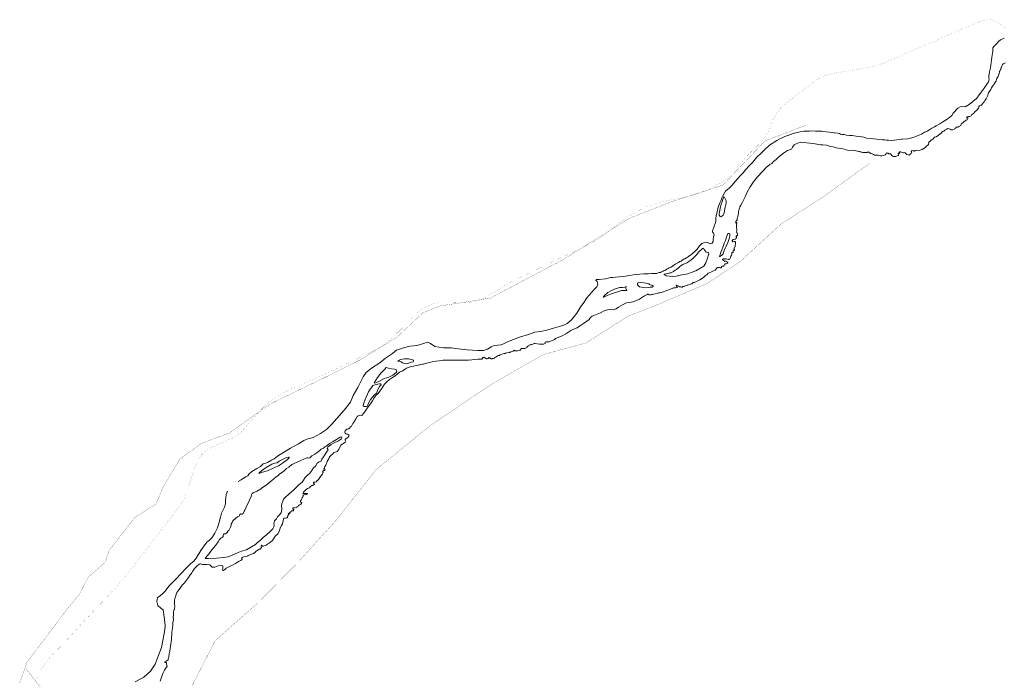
# Model space of a CAD drawing. Header units: metres. Extents: x 347609 to 404409, y 8547781 to 8605413.
# Tile 14 of 40: x 367693 to 370412, y 8557588 to 8559410. Entities that reach past the tile are written whole.
import ezdxf

# ---------------------------------------------------------------- set-up
doc = ezdxf.new("R2010")
doc.units = ezdxf.units.M
doc.layers.add('01. RIO', color=7, linetype='Continuous', lineweight=5, true_color=0x2776bb)
doc.layers.add('PREDIOS INSCRITOS EN LA BASE GRAFICA REGISTRAL (HUAURA) NOMBRE', color=7, linetype='Continuous', true_color=0xfffff0)
doc.layers.add('Red vial nacional', color=242, linetype='Continuous', lineweight=40)

# ---------------------------------------------------------------- blocks, each defined once
blk = doc.blocks.new('REIORORI')
at = {"layer": '01. RIO', "color": 152, "lineweight": 15, "true_color": 0x2776bb, "flags": 128}
for points in [[(368296.4, 8558134), (368304.7, 8558138.4), (368316.6, 8558147.4), (368322.5, 8558150.1), (368325.9, 8558154.7), (368334, 8558162), (368347.6, 8558170.5), (368358.3, 8558175.9), (368365.2, 8558183), (368372.7, 8558184.7), (368377.4, 8558186.9), (368388.3, 8558193.4), (368395.4, 8558196.9), (368405.2, 8558204.2), (368424.2, 8558216.1), (368440.8, 8558225.9), (368450.6, 8558232.3), (368463, 8558238.4), (368477.6, 8558247.1), (368488.6, 8558251.8), (368503.5, 8558256.2), (368523.5, 8558266.4), (368540.5, 8558277.6), (368554.5, 8558292.3), (368569.1, 8558308.2), (368588.9, 8558331.1), (368606.9, 8558353.1), (368614, 8558371.6), (368626.9, 8558394.2), (368633.3, 8558407.2), (368641.1, 8558423), (368649.9, 8558435), (368664.3, 8558446.9), (368687.4, 8558462.3), (368703.3, 8558475.1), (368722.6, 8558488.2), (368733.8, 8558497), (368753.1, 8558503.6), (368769.9, 8558508.5), (368790.6, 8558509.9), (368808.4, 8558515.8), (368819.7, 8558519.5), (368827.8, 8558515.3), (368839.8, 8558507.5), (368863, 8558503.6), (368884.3, 8558503.1), (368903.6, 8558500.9), (368928.5, 8558498), (368957.9, 8558495.8), (368973.8, 8558495.8), (368984.8, 8558499.5), (368994.8, 8558506.1), (369003.4, 8558510.2), (369013.7, 8558511.2), (369022.7, 8558511.9), (369028.8, 8558514.6), (369039.9, 8558520.2), (369057, 8558526.6), (369073.6, 8558533), (369097.9, 8558540), (369115.7, 8558546.6), (369131.2, 8558548.6), (369148.8, 8558552.5), (369167.6, 8558557.7), (369186.9, 8558563.5), (369197.2, 8558566.7), (369205.3, 8558570.9), (369216.8, 8558581.2), (369231.7, 8558599.7), (369242.7, 8558617.9), (369252, 8558629.8), (369258.6, 8558641.1), (369266.5, 8558650.1), (369279.4, 8558664.6), (369286.8, 8558672.2), (369289.5, 8558679.8), (369287.5, 8558687.1), (369284.3, 8558690.8), (369284.8, 8558692.5), (369293.4, 8558692.7), (369311.2, 8558693.7), (369325.4, 8558697.4), (369330.9, 8558697.8), (369338, 8558698.5), (369348.6, 8558700.1), (369365.9, 8558701.9), (369377.4, 8558703.5), (369387.5, 8558705), (369395.6, 8558705.7), (369405.9, 8558706.7), (369416.5, 8558707.9), (369429.8, 8558707.7), (369437.6, 8558708.5), (369442.2, 8558709.2), (369452.4, 8558709.2), (369456.3, 8558710.5), (369459.4, 8558711.4), (369463.1, 8558711.9), (369465.6, 8558713.4), (369467.4, 8558714.2), (369469.8, 8558715.1), (369473.2, 8558716.9), (369476.8, 8558718.4), (369480.5, 8558720.7), (369484, 8558723), (369487.1, 8558724.2), (369491.9, 8558726), (369495.6, 8558729.3), (369499.2, 8558731.6), (369505.4, 8558735.3), (369509.1, 8558737.6), (369512.4, 8558739.3), (369516.5, 8558741.7), (369519.4, 8558742.9), (369522.9, 8558745.6), (369527.4, 8558748.1), (369530.3, 8558749.5), (369534.7, 8558751.9), (369539.7, 8558755.6), (369546.3, 8558760.5), (369549.1, 8558762.3), (369551.8, 8558764.7), (369557.1, 8558770), (369562.7, 8558775.2), (369566.4, 8558779.9), (369570.2, 8558785.2), (369574.8, 8558790), (369577.3, 8558791.6), (369582.1, 8558793.9), (369590.3, 8558795.3), (369594.4, 8558793.7), (369599.7, 8558791.2), (369605.2, 8558793), (369608.2, 8558797.4), (369608.1, 8558802.9), (369609.3, 8558810.4), (369610.7, 8558815.1), (369609.2, 8558821.3), (369606.3, 8558823.5), (369605.9, 8558826.5), (369609, 8558834.1), (369615.6, 8558852.4), (369615.6, 8558859.6), (369616.9, 8558868.7), (369619.2, 8558879.1), (369622.1, 8558892.3), (369626.6, 8558904.5), (369630.1, 8558911.4), (369631.4, 8558915.2), (369632, 8558918.1), (369634.8, 8558923.5), (369638.8, 8558930.1), (369641.9, 8558936.3), (369647.9, 8558940.7), (369652, 8558944.8), (369660.5, 8558953.3), (369669, 8558962.9), (369675.8, 8558970.6), (369683.5, 8558979.8), (369690.7, 8558987.3), (369697.7, 8558995.6), (369707.7, 8559006.5), (369717.3, 8559016.7), (369728.5, 8559030), (369731.5, 8559033.3), (369738, 8559038.8), (369746, 8559046.8), (369753.7, 8559054.2), (369759.2, 8559059.1), (369764, 8559063.2), (369770.9, 8559068), (369776.9, 8559071.9), (369784.3, 8559076.4), (369790.4, 8559079.9), (369798.4, 8559083.8), (369806.6, 8559087.8), (369816.9, 8559091.5), (369828.8, 8559095.5), (369836.7, 8559097.5), (369848.2, 8559100), (369858.6, 8559101.8), (369867.3, 8559102.4), (369874.2, 8559102.4), (369881.3, 8559102.7), (369890.6, 8559101.9), (369896.1, 8559102.2), (369903.8, 8559101.9), (369908.7, 8559101.8), (369913.4, 8559101.1), (369920.6, 8559100), (369929.9, 8559099.1), (369935.3, 8559098), (369942.1, 8559097.2), (369944.7, 8559097.7), (369952.3, 8559096.7), (369957.2, 8559095.8), (369960.3, 8559093.9), (369963.8, 8559093.3), (369967.1, 8559093), (369971.3, 8559092.5), (369975.8, 8559091.5), (369984.5, 8559090.1), (369992.2, 8559090), (370003.2, 8559088.2), (370013.6, 8559087.1), (370024.3, 8559085.1), (370032.1, 8559083), (370041.8, 8559082.1), (370050.8, 8559081.2), (370060.4, 8559080.4), (370068.7, 8559079.3), (370076.1, 8559078.3), (370082.6, 8559078), (370086.2, 8559077.7), (370092.6, 8559077.1), (370100, 8559076.3), (370109.5, 8559077.4), (370115.8, 8559078), (370122.2, 8559079.3), (370128.8, 8559080.2), (370131.5, 8559080.2), (370145.2, 8559081), (370153.7, 8559082.6), (370160.3, 8559084.9), (370165.5, 8559086.2), (370174.5, 8559089.8), (370183.2, 8559093.9), (370192, 8559098.9), (370199.1, 8559102.4), (370206.5, 8559106.8), (370212.2, 8559110.1), (370219.1, 8559114.2), (370224.1, 8559117), (370234.4, 8559122.8), (370242.6, 8559128.1), (370251.4, 8559133.6), (370255.3, 8559136.4), (370260.8, 8559140.2), (370267, 8559145.2), (370271.5, 8559151.9), (370284, 8559165.6), (370290, 8559169.7), (370299, 8559170.3), (370304, 8559168.9), (370315.5, 8559175.8), (370325.4, 8559184.5), (370335.2, 8559192.7), (370340.7, 8559200.1), (370348.1, 8559210), (370357.1, 8559220.7), (370364.5, 8559231.6), (370368.9, 8559238.5), (370370.8, 8559245.6), (370369.5, 8559248.9), (370369.2, 8559254), (370371.9, 8559265.6), (370374, 8559277), (370375, 8559284.9), (370377.1, 8559299), (370379.1, 8559312.4), (370380.7, 8559322.9), (370380.5, 8559328.5), (370381, 8559332.8), (370384.6, 8559337), (370392.7, 8559344.9), (370396.2, 8559350), (370401.5, 8559354.1), (370411.6, 8559359.1)], [(368080.5, 8557582.6), (368084.1, 8557593.4), (368088.1, 8557603.7), (368092.3, 8557613.3), (368095.4, 8557617.3), (368098.6, 8557620.9), (368100.1, 8557623.9), (368099.2, 8557626.7), (368098.5, 8557629.5), (368098.5, 8557631.3), (368098.4, 8557633.8), (368097.5, 8557633.9), (368096.3, 8557634.6), (368094.4, 8557634.6), (368093.8, 8557635.2), (368094, 8557636.3), (368095.4, 8557636.7), (368097.1, 8557638), (368099.9, 8557639.8), (368101.7, 8557640.2), (368102.5, 8557641.5), (368102.7, 8557643.7), (368103.4, 8557646.8), (368104.5, 8557649.2), (368104.7, 8557652.5), (368105.3, 8557655.5), (368105.9, 8557657.4), (368105.8, 8557659.3), (368106.9, 8557660.7), (368107.5, 8557665.8), (368108.6, 8557672.6), (368109.7, 8557678.9), (368110.4, 8557686), (368110.9, 8557691.7), (368111.7, 8557697.5), (368112.5, 8557704.3), (368112.6, 8557711), (368113.4, 8557717.7), (368114.2, 8557723.8), (368114.6, 8557729.1), (368115.5, 8557738.3), (368116, 8557743.6), (368116.5, 8557748.2), (368117.4, 8557752.7), (368117.3, 8557755.1), (368117, 8557757.9), (368117.1, 8557760.2), (368117.5, 8557763.3), (368117.5, 8557767.2), (368117.9, 8557772.8), (368118.4, 8557778.7), (368119, 8557780.7), (368120.1, 8557781.9), (368120.6, 8557784.9), (368121.7, 8557787.2), (368121.3, 8557791), (368120.5, 8557794.7), (368120.1, 8557798.4), (368120.5, 8557805.8), (368121.7, 8557811), (368123.8, 8557818.4), (368125.2, 8557823.3), (368126.8, 8557827.2), (368129.8, 8557831), (368132.1, 8557834.5), (368135.8, 8557840), (368139.1, 8557844.5), (368142.9, 8557848.7), (368147.7, 8557854), (368153.2, 8557861.2), (368159, 8557869.1), (368164, 8557876.7), (368166.6, 8557879.5), (368167.8, 8557881.6), (368170.5, 8557885.4), (368173, 8557888.9), (368176, 8557894), (368177.8, 8557895.8), (368182.4, 8557899.9), (368188.6, 8557905.4), (368190.4, 8557906.6), (368192.3, 8557906.8), (368198, 8557904.8), (368209.6, 8557905.1), (368218.2, 8557904.2), (368219.8, 8557902.2), (368224.5, 8557897.6), (368231.7, 8557897.9), (368241.3, 8557901.3), (368249.4, 8557902.4), (368253.6, 8557901.6), (368254, 8557896.7), (368253, 8557888.9), (368255.6, 8557888.5), (368260.3, 8557892.2), (368263.2, 8557894.6), (368272.6, 8557899.3), (368282.4, 8557903.9), (368288.5, 8557908.1), (368294.7, 8557911.4), (368298.5, 8557914.1), (368303.4, 8557916.3), (368305.6, 8557917.8), (368307.1, 8557918.8), (368307.7, 8557920.3), (368306.6, 8557921.9), (368306.2, 8557923.1), (368307.3, 8557924.4), (368310.6, 8557925.8), (368316.2, 8557926.9), (368321, 8557928.1), (368323.1, 8557928.5), (368324.1, 8557929.6), (368327, 8557930.6), (368332.6, 8557933.4), (368338.5, 8557935.7), (368342.1, 8557938), (368346.2, 8557941.9), (368348.9, 8557943.8), (368350.8, 8557944.9), (368352.3, 8557946.2), (368354.3, 8557947.3), (368355.4, 8557947.6), (368356.2, 8557947.1), (368356.9, 8557947.1), (368357.7, 8557948), (368359.3, 8557950.9), (368360.4, 8557952.3), (368360, 8557955.3), (368360.5, 8557958.4), (368361.7, 8557958.5), (368362.4, 8557956.5), (368363, 8557955.2), (368364.9, 8557955.6), (368366.3, 8557955.9), (368368, 8557956.9), (368373.3, 8557958.3), (368378, 8557961.7), (368382, 8557964.2), (368390.7, 8557971.1), (368393.9, 8557976.1), (368398.6, 8557982.9), (368405.3, 8557989.9), (368410.4, 8557998.2), (368412.3, 8558006.3), (368415.8, 8558012.6), (368418.4, 8558017.3), (368420.9, 8558026), (368421.1, 8558030.3), (368422.3, 8558032.7), (368427, 8558033.2), (368429.8, 8558033.4), (368431.9, 8558033.4), (368432.9, 8558034.5), (368432.7, 8558036.2), (368432.2, 8558037.9), (368432.2, 8558038.8), (368433.3, 8558039.6), (368435, 8558042.1), (368436, 8558043.1), (368436.3, 8558043.6), (368435.9, 8558044), (368434.7, 8558044.9), (368435, 8558045.7), (368436.4, 8558046.4), (368437.4, 8558045.8), (368438, 8558045.5), (368438.8, 8558046.2), (368439, 8558047.5), (368439.6, 8558048.2), (368439.1, 8558048.8), (368439.4, 8558049.2), (368442, 8558050.6), (368442.8, 8558051.2), (368442.8, 8558051.8), (368443.7, 8558053), (368446.4, 8558053.1), (368447.8, 8558053.1), (368448.4, 8558052.9), (368448.6, 8558054.2), (368449.3, 8558056.1), (368450.1, 8558057.4), (368451, 8558058.4), (368450.2, 8558058.4), (368447.7, 8558058.1), (368447.1, 8558058.7), (368446.8, 8558061.1), (368447.5, 8558061.7), (368457.3, 8558062.7), (368457.9, 8558064.3), (368461.1, 8558064.5), (368462.8, 8558067.5), (368465.8, 8558069.4), (368469.2, 8558071.5), (368471.3, 8558073.5), (368471.9, 8558075.5), (368470.9, 8558075.9), (368469.3, 8558076.3), (368468.8, 8558078.7), (368468.7, 8558080.7), (368469.9, 8558082.8), (368471.6, 8558086.1), (368473.1, 8558090), (368475.1, 8558092.3), (368475.4, 8558093.9), (368475.3, 8558095.3), (368475.2, 8558096.9), (368476.6, 8558097.6), (368478.5, 8558097.7), (368482.9, 8558097.9), (368484.4, 8558098.5), (368486.7, 8558098.8), (368486.9, 8558099.9), (368487.8, 8558100.6), (368487.7, 8558100.9), (368485.6, 8558100.9), (368481.8, 8558101), (368477.6, 8558100.9), (368475.8, 8558100.9), (368475.2, 8558101.5), (368476.8, 8558104.7), (368481.2, 8558109.8), (368484.6, 8558112.9), (368487.8, 8558114.8), (368493.1, 8558116.9), (368495.1, 8558119.1), (368496.6, 8558121.2), (368499.4, 8558122.8), (368502, 8558123.6), (368503.4, 8558124.1), (368504.7, 8558125), (368506, 8558125.7), (368506.6, 8558125.9), (368506.8, 8558127.8), (368505.6, 8558128.3), (368504.2, 8558128.6), (368503.9, 8558129.5), (368504.1, 8558130.1), (368504.7, 8558130.3), (368504.9, 8558131.1), (368504.9, 8558131.8), (368505.8, 8558132.1), (368508.1, 8558132.1), (368508.7, 8558132.4), (368509.2, 8558132.8), (368511.4, 8558133.1), (368512.4, 8558133.1), (368512.7, 8558133.3), (368512.6, 8558133.8), (368512.6, 8558134.7), (368513.7, 8558136.1), (368514.5, 8558136.2), (368515.1, 8558136.4), (368515.1, 8558137), (368515.9, 8558137.5), (368516.2, 8558138.3), (368516.8, 8558138.7), (368517.3, 8558139.5), (368517.8, 8558140.1), (368518.6, 8558140.4), (368519.1, 8558141.4), (368520.1, 8558142.7), (368520.4, 8558143.7), (368521.3, 8558144.3), (368521.6, 8558145.1), (368522.3, 8558145.5), (368522.3, 8558145.8), (368523, 8558146.9), (368524.4, 8558148.7), (368525.3, 8558150.4), (368526, 8558151.6), (368527, 8558152.5), (368528.4, 8558153.6), (368528.7, 8558154.6), (368529.5, 8558155.6), (368529.6, 8558156.9), (368530.2, 8558157.8), (368530.8, 8558158.4), (368530.8, 8558159.1), (368530.8, 8558159.9), (368529.4, 8558160), (368529.6, 8558161.1), (368529.9, 8558162.8), (368530.4, 8558163.4), (368531.5, 8558163.5), (368532.2, 8558163.8), (368533, 8558164.2), (368534.8, 8558164.2), (368535.7, 8558164.6), (368536.2, 8558166.6), (368535.9, 8558168.1), (368534.2, 8558168.4), (368532.9, 8558168.5), (368533.1, 8558169.7), (368534.2, 8558171.5), (368535.1, 8558173.9), (368535.9, 8558174.9), (368536.9, 8558177), (368538, 8558179.7), (368539, 8558182.2), (368539.9, 8558184.3), (368541.4, 8558187.4), (368542.3, 8558189.2), (368542.8, 8558190), (368543.3, 8558192.2), (368544.8, 8558194.1), (368546.2, 8558197), (368547.4, 8558199), (368548, 8558200.9), (368549.8, 8558203.1), (368551.4, 8558205.1), (368553.5, 8558207.4), (368557, 8558209.7), (368558.8, 8558211.6), (368559.7, 8558213.1), (368560.5, 8558214.5), (368564.3, 8558215.6), (368567.7, 8558216.5), (368569.3, 8558217.5), (368572.4, 8558220.8), (368574.2, 8558223.5), (368575.4, 8558225.7), (368578.7, 8558231.7), (368580, 8558234.2), (368583.9, 8558237.1), (368586.8, 8558239.5), (368591.4, 8558243.2), (368592.9, 8558246.7), (368591.9, 8558248.8), (368592, 8558250), (368594, 8558252.3), (368595.8, 8558253.9), (368598.4, 8558255.3), (368599.9, 8558256.4), (368601.2, 8558258.3), (368601.8, 8558259.9), (368601.9, 8558262.2), (368601.5, 8558263.8), (368599.5, 8558264.8), (368597.8, 8558264.8), (368596, 8558264.9), (368593.3, 8558266), (368591.5, 8558268.1), (368590.5, 8558269.2), (368590.8, 8558271.4), (368592.2, 8558273.9), (368593.6, 8558276.5), (368596.2, 8558278.6), (368598.2, 8558279.2), (368600.2, 8558279.3), (368600.9, 8558279.3), (368601.9, 8558279.7), (368603.3, 8558281.8), (368606.6, 8558285.1), (368609.2, 8558286.9), (368610.5, 8558289.4), (368612.1, 8558292.3), (368612.7, 8558294.6), (368616.1, 8558298.2), (368618.2, 8558301.8), (368619.8, 8558304.3), (368622.4, 8558308.3), (368624.8, 8558313.4), (368627.2, 8558316.1), (368632, 8558317.4), (368637.8, 8558316.5), (368642.7, 8558321.9), (368653, 8558337.5), (368663.1, 8558351.7), (368666.8, 8558357.2), (368671.5, 8558365.6), (368677.2, 8558372.9), (368683.1, 8558377.6), (368687.3, 8558384), (368692, 8558390.6), (368696, 8558395.9), (368700.3, 8558403.4), (368706.2, 8558409), (368714.6, 8558416.1), (368725, 8558423.3), (368730.2, 8558426.6), (368734.5, 8558430), (368741.7, 8558436), (368745.8, 8558438), (368748.8, 8558438.8), (368751.8, 8558441.3), (368756, 8558443.7), (368761.2, 8558447.3), (368768.2, 8558450), (368775.5, 8558452.1), (368789.2, 8558455.1), (368798.1, 8558456.6), (368800.2, 8558457.6), (368804.7, 8558458.8), (368807.8, 8558458.6), (368810.6, 8558459.5), (368820.9, 8558461.9), (368831.7, 8558464.4), (368842.2, 8558466.4), (368851.2, 8558467.6), (368862.1, 8558469), (368876.4, 8558469.4), (368893.9, 8558469.6), (368912.7, 8558469.1), (368925.2, 8558469.3), (368932.7, 8558469.4), (368941.5, 8558470.8), (368948.1, 8558471.6), (368958.4, 8558472.1), (368964.5, 8558471.9), (368967.1, 8558472.2), (368969.1, 8558472.5), (368970.6, 8558473.2), (368972.2, 8558474), (368970.9, 8558474.7), (368971.4, 8558476), (368972.3, 8558476.9), (368973.7, 8558476.6), (368974.5, 8558477.6), (368977.7, 8558475.7), (368980.4, 8558474.2), (368981.8, 8558473.3), (368982.4, 8558473.4), (368983, 8558473.7), (368984.3, 8558473.5), (368985.5, 8558473.6), (368986.4, 8558474.3), (368987.3, 8558475), (368987.6, 8558475.7), (368988.3, 8558476.4), (368989.7, 8558476.2), (368990.1, 8558475.9), (368990.5, 8558476.3), (368991.5, 8558476.1), (368993.4, 8558474.1), (368994.5, 8558473.5), (368995, 8558473.6), (368995.8, 8558473.4), (368996.7, 8558473.1), (368997.6, 8558473.2), (368999.1, 8558473.9), (369001.8, 8558474.5), (369002.9, 8558475.2), (369004.6, 8558475.9), (369006, 8558476.8), (369007.6, 8558477.7), (369009, 8558478.8), (369011.3, 8558480.2), (369014.6, 8558482.1), (369017.7, 8558482.4), (369018.7, 8558482.7), (369019.2, 8558484.3), (369020.4, 8558485.2), (369024.4, 8558485.6), (369027.7, 8558486.7), (369031.3, 8558487.5), (369033.9, 8558488), (369034.8, 8558488.4), (369034.9, 8558488.9), (369035.8, 8558489), (369038.6, 8558489.3), (369045, 8558490.5), (369046.3, 8558491), (369046.9, 8558491.9), (369048, 8558491.9), (369049.1, 8558492.2), (369053.4, 8558493.8), (369056.6, 8558495.6), (369057.2, 8558496.3), (369057.9, 8558496.8), (369058.6, 8558496.2), (369058.5, 8558495.6), (369059.3, 8558495.1), (369063.7, 8558495.3), (369067.3, 8558495.4), (369073.5, 8558496.5), (369075.2, 8558497.5), (369077.1, 8558499.2), (369077.4, 8558500.1), (369077.8, 8558501.8), (369078, 8558502.4), (369079.2, 8558502.1), (369081.5, 8558501.5), (369082.8, 8558501.7), (369084.2, 8558501.3), (369086.1, 8558501.7), (369088.4, 8558502.1), (369090.3, 8558502.3), (369091.9, 8558504.2), (369093.7, 8558505.3), (369095, 8558507.2), (369096.2, 8558507.5), (369096.7, 8558508.3), (369097.7, 8558509), (369098.7, 8558509.2), (369100.4, 8558510.5), (369101.4, 8558511.4), (369103.9, 8558512), (369105.5, 8558512.7), (369107.4, 8558513.1), (369109.8, 8558513.6), (369111.8, 8558514.3), (369112.2, 8558515), (369113.5, 8558515.2), (369114.2, 8558515.8), (369116.7, 8558515.9), (369122.2, 8558514.6), (369128.8, 8558513.7), (369132.5, 8558513.5), (369139.4, 8558514), (369143.7, 8558515.4), (369144.6, 8558518.8), (369147.3, 8558520.3), (369151, 8558520.5), (369155.2, 8558520.4), (369158.9, 8558522), (369164.4, 8558524.1), (369169.7, 8558526.7), (369173, 8558528.9), (369180.2, 8558532.1), (369190.7, 8558536.7), (369201, 8558542.5), (369215.1, 8558551.6), (369225.3, 8558556.2), (369232.1, 8558558.7), (369238.8, 8558563.4), (369249.7, 8558570.8), (369259.5, 8558577.5), (369265.7, 8558581.5), (369269.5, 8558587.7), (369274.3, 8558590.7), (369283, 8558594.5), (369297.3, 8558600.4), (369307.3, 8558605.3), (369316.6, 8558608.2), (369325.4, 8558609), (369333.3, 8558608.7), (369340.5, 8558611.1), (369346.9, 8558616.1), (369359.9, 8558623.1), (369365.3, 8558625.9), (369368.4, 8558628.1), (369376.1, 8558628.9), (369387.2, 8558630.6), (369404.5, 8558637.8), (369418.6, 8558646.8), (369425.7, 8558651), (369427.2, 8558651.8), (369429.2, 8558651.6), (369430.7, 8558650.1), (369431.7, 8558649.8), (369435.5, 8558650), (369438.4, 8558650.7), (369441.5, 8558650.7), (369443.3, 8558651.9), (369447.6, 8558652.9), (369453.2, 8558653.7), (369457.1, 8558655.4), (369460.9, 8558655.9), (369471.2, 8558658.4), (369480.6, 8558661.5), (369482.8, 8558663.2), (369487.6, 8558664.4), (369495.4, 8558667.4), (369498.4, 8558669), (369504.4, 8558669.1), (369508.5, 8558670.5), (369509.3, 8558671.1), (369507.2, 8558672.6), (369507.8, 8558674.1), (369506, 8558675.4), (369506.6, 8558676.3), (369512.1, 8558673.6), (369515.2, 8558672.2), (369519, 8558671.7), (369520.3, 8558671.2), (369522.4, 8558671.5), (369524.8, 8558672.9), (369527.4, 8558673.8), (369529.7, 8558674.3), (369531.5, 8558674.5), (369534.3, 8558675.9), (369536.6, 8558676.9), (369538.2, 8558676.9), (369541.4, 8558677.9), (369545.5, 8558679.7), (369549.4, 8558680.7), (369550.8, 8558682.5), (369552.6, 8558683.8), (369555.8, 8558684.2), (369561.8, 8558687.2), (369565.4, 8558688.4), (369568, 8558689.9), (369571.1, 8558691), (369576.4, 8558693.9), (369582.7, 8558698.3), (369586.2, 8558702.3), (369591.9, 8558706.5), (369594.7, 8558710), (369596.9, 8558711.1), (369601.6, 8558712.8), (369609.1, 8558716.1), (369613.9, 8558718.3), (369618.5, 8558723.3), (369619.6, 8558725.4), (369622.7, 8558725.7), (369625.7, 8558725.6), (369627.7, 8558724.9), (369629, 8558724.6), (369630.7, 8558724.9), (369631.2, 8558725.2), (369631.2, 8558725.9), (369631.3, 8558727.3), (369631.6, 8558727.9), (369633.4, 8558728.7), (369636.3, 8558729.2), (369637.7, 8558730), (369639, 8558731.5), (369640.2, 8558733.1), (369640.1, 8558734.8), (369641.3, 8558735.3), (369643.9, 8558735.6), (369646, 8558736.6), (369647.8, 8558737.3), (369649, 8558737.4), (369648.8, 8558738.2), (369648, 8558739.3), (369647.1, 8558740.4), (369646.2, 8558741.9), (369644.3, 8558742.8), (369642.8, 8558743), (369640.8, 8558742.9), (369640.7, 8558742.5), (369640.4, 8558741.8), (369639.4, 8558742.4), (369639.1, 8558743.5), (369638, 8558744.4), (369636.5, 8558744.9), (369636, 8558745.4), (369635.8, 8558746.1), (369634.3, 8558747), (369634.2, 8558747.8), (369634.5, 8558748.9), (369635.5, 8558748.9), (369635.6, 8558749.4), (369635.8, 8558749.7), (369637.3, 8558749.3), (369638.8, 8558749), (369639.9, 8558748.8), (369640.9, 8558749.4), (369642.4, 8558749.7), (369645.3, 8558749.1), (369649.6, 8558747.9), (369651.3, 8558747.7), (369652.8, 8558748.4), (369654.3, 8558749.4), (369654.9, 8558751.3), (369655.7, 8558753.2), (369656.5, 8558754.8), (369657.2, 8558756.5), (369658.7, 8558758.7), (369659.8, 8558760.4), (369660.2, 8558761.6), (369659.6, 8558764.3), (369659.6, 8558766.6), (369662.1, 8558767.1), (369663.4, 8558767.5), (369663.5, 8558768.4), (369663.3, 8558769.9), (369663.6, 8558772.4), (369665.4, 8558772.9), (369666.8, 8558773.5), (369667, 8558774.4), (369666.3, 8558775.1), (369665.7, 8558775.9), (369666.1, 8558776.9), (369665.9, 8558778.4), (369665.9, 8558780.2), (369667.2, 8558781.6), (369669, 8558782.7), (369669, 8558783.3), (369668.7, 8558784.1), (369668.9, 8558785.2), (369668.7, 8558787.4), (369669.6, 8558789.3), (369670.1, 8558792.2), (369670.1, 8558794.2), (369669.7, 8558795.3), (369669.1, 8558796.3), (369668.2, 8558796.9), (369666.5, 8558797.6), (369663.8, 8558796.7), (369662, 8558796.2), (369661.6, 8558796.5), (369661.4, 8558797.8), (369661, 8558799.4), (369661.1, 8558800.1), (369663.8, 8558802.4), (369669.5, 8558804.2), (369671, 8558805.3), (369671.5, 8558806.5), (369672.4, 8558806.9), (369673, 8558807.7), (369672.8, 8558808.3), (369672.2, 8558808.2), (369672.1, 8558808.7), (369672.2, 8558809.4), (369672.2, 8558810.1), (369671.7, 8558810.8), (369671.3, 8558811.3), (369671.4, 8558812.2), (369671.6, 8558812.8), (369672.5, 8558812.8), (369673.7, 8558812.7), (369674.6, 8558813.3), (369674.6, 8558814.3), (369675.2, 8558815.1), (369675.8, 8558815.6), (369675.1, 8558817.9), (369674.4, 8558820.2), (369673.8, 8558821.4), (369672.5, 8558823.2), (369672.3, 8558824.8), (369672.9, 8558825.3), (369673.2, 8558826.9), (369673.7, 8558830.9), (369672.3, 8558835.6), (369672.8, 8558846.4), (369673.2, 8558848.2), (369673.2, 8558849.6), (369672.3, 8558848.9), (369671.6, 8558848.2), (369670.9, 8558848.4), (369670.4, 8558849.9), (369670.4, 8558851.3), (369670.8, 8558852.7), (369671.3, 8558853.8), (369672.3, 8558855), (369673.3, 8558856.3), (369674.4, 8558857.5), (369674.9, 8558859.8), (369675.8, 8558862.6), (369676.4, 8558866.3), (369677, 8558870.8), (369677.8, 8558874.4), (369678.3, 8558879), (369679.4, 8558882.6), (369680.4, 8558886.9), (369681.3, 8558889.8), (369681.9, 8558891), (369681.7, 8558893.1), (369683.3, 8558895.5), (369688.9, 8558905.6), (369696.4, 8558920.7), (369702.1, 8558933.5), (369710.5, 8558948), (369719.2, 8558962), (369730.2, 8558975.7), (369745, 8558991.8), (369754.8, 8559001.6), (369765.1, 8559010.1), (369770.3, 8559012.5), (369774.5, 8559018.4), (369781.9, 8559024), (369787.2, 8559028), (369794, 8559034.7), (369802.4, 8559041.5), (369813.9, 8559048.3), (369824.8, 8559052.6), (369826.9, 8559057.8), (369831.5, 8559064), (369839.5, 8559068.5), (369848.7, 8559071.3), (369858.8, 8559071.2), (369875.4, 8559069.2), (369890.1, 8559067.2), (369904.3, 8559064.4), (369911.1, 8559064.5), (369921.1, 8559063.3), (369931.9, 8559059.4), (369939.9, 8559059), (369947.6, 8559056.5), (369958.8, 8559054.3), (369966, 8559053.1), (369979.6, 8559049.5), (369985.8, 8559048.7), (369993, 8559049.2), (370002.3, 8559047.4), (370008, 8559047.1), (370009.9, 8559046), (370012.5, 8559045.6), (370016.1, 8559045.3), (370017.4, 8559043.9), (370021.6, 8559043.1), (370031.3, 8559043), (370033.5, 8559043.5), (370034.8, 8559044.5), (370035.9, 8559044.9), (370037.8, 8559043.8), (370041.4, 8559041.3), (370042.4, 8559040.6), (370044.4, 8559040.2), (370047.5, 8559039.8), (370050.9, 8559037.6), (370054, 8559035.6), (370057.7, 8559035.5), (370064.1, 8559035.4), (370069.5, 8559034.4), (370074.3, 8559034.3), (370079, 8559035.1), (370083.5, 8559036.8), (370085, 8559038.9), (370085.8, 8559040.7), (370087.3, 8559041.8), (370088.3, 8559041.7), (370089.3, 8559041.3), (370091.5, 8559040.9), (370093.3, 8559039.6), (370095, 8559039.9), (370096.5, 8559039.4), (370098, 8559039.3), (370100.2, 8559038), (370101.8, 8559035.2), (370103.5, 8559033.2), (370105, 8559032.3), (370109.5, 8559031.9), (370113.1, 8559032.3), (370116.2, 8559033.8), (370119.2, 8559035.2), (370119.9, 8559035.9), (370119.8, 8559037.8), (370119, 8559039.1), (370118.9, 8559040.4), (370118.9, 8559041.1), (370120.1, 8559041), (370122.7, 8559040.5), (370124.1, 8559041), (370123.2, 8559042.1), (370122.2, 8559043), (370123.4, 8559044.9), (370124, 8559045.3), (370125.3, 8559045.3), (370126.8, 8559045.2), (370129.9, 8559043), (370132.2, 8559042.1), (370134.3, 8559042.4), (370136.3, 8559042.8), (370138.9, 8559041.9), (370141.4, 8559039.1), (370143, 8559037.8), (370146.8, 8559036.5), (370150.6, 8559036.1), (370152, 8559038.5), (370154.8, 8559040.2), (370156.1, 8559042.2), (370157.1, 8559044.2), (370155.5, 8559045.6), (370156.1, 8559047.3), (370157.3, 8559049), (370160.3, 8559048.2), (370162.9, 8559047.5), (370164, 8559047.2), (370166.2, 8559048.6), (370173.1, 8559049.4), (370177.4, 8559049.1), (370185.2, 8559051.6), (370192.7, 8559055.7), (370196.6, 8559060), (370202.8, 8559065.1), (370204.2, 8559069.1), (370203.3, 8559069.6), (370202.8, 8559069.7), (370203.7, 8559071.6), (370207.2, 8559074.2), (370209, 8559076.6), (370215.6, 8559080.5), (370219.8, 8559085.1), (370223.7, 8559086.3), (370230.2, 8559090.9), (370238.2, 8559096.9), (370241.4, 8559100.9), (370245.1, 8559102), (370248, 8559104.7), (370253.8, 8559107.6), (370255.6, 8559109.5), (370259.4, 8559108.8), (370262.9, 8559107.2), (370265.4, 8559105.4), (370270.6, 8559105.8), (370273.5, 8559106.4), (370274.9, 8559108.4), (370278.3, 8559110.4), (370278.6, 8559113.5), (370281.9, 8559113.6), (370283.7, 8559113.5), (370286.3, 8559115), (370290.6, 8559116.8), (370292.2, 8559118.1), (370293.4, 8559121.1), (370300.2, 8559128.1), (370303.8, 8559131.1), (370305.4, 8559132.7), (370307.8, 8559132.9), (370310, 8559133.8), (370311.5, 8559137), (370311.5, 8559138.5), (370308.8, 8559138.4), (370308.6, 8559141.4), (370310.4, 8559141.7), (370313.1, 8559142), (370313.4, 8559142.4), (370315.2, 8559142.2), (370317.2, 8559142.8), (370318.6, 8559143.6), (370321.2, 8559144.6), (370321.6, 8559146.3), (370321.9, 8559147.7), (370324.1, 8559149.3), (370327.2, 8559151), (370328.3, 8559152.1), (370330.8, 8559155.2), (370332.7, 8559157.4), (370334.8, 8559158.3), (370337.4, 8559161.2), (370340.9, 8559165.9), (370342.1, 8559168), (370342, 8559170.2), (370343.7, 8559172.3), (370347.9, 8559173.6), (370349.9, 8559174.2), (370350.6, 8559175.9), (370352.6, 8559178.6), (370354.3, 8559180.4), (370355.8, 8559181.8), (370356.5, 8559183.5), (370358.7, 8559186.5), (370362.2, 8559191.8), (370363.6, 8559193.3), (370365.3, 8559197.1), (370366.5, 8559200.2), (370367.3, 8559201.4), (370367.3, 8559203.4), (370367.7, 8559205.5), (370368.8, 8559208), (370370.8, 8559210.5), (370373.5, 8559214.4), (370374.8, 8559216.8), (370376.4, 8559219.5), (370377.4, 8559222), (370379.5, 8559226.1), (370382.1, 8559229.1), (370383.6, 8559231), (370385.6, 8559233.6), (370388.1, 8559238.1), (370389.6, 8559240.3), (370390.1, 8559242.1), (370390.4, 8559243.6), (370390.5, 8559244.5), (370391.2, 8559245.9), (370391.9, 8559247.6), (370392.4, 8559248.8), (370392.8, 8559250.6), (370394.2, 8559252.6), (370395.2, 8559253.5), (370395.6, 8559254.2), (370395.9, 8559255.7), (370396.3, 8559257.3), (370397.2, 8559259.5), (370398, 8559260.3), (370398.2, 8559262.2), (370398.8, 8559264.6), (370399.4, 8559266.6), (370399.7, 8559268.2), (370400.9, 8559270.7), (370402.2, 8559272.2), (370402.5, 8559273.8), (370403.4, 8559276.1), (370404, 8559277.9), (370404.3, 8559279.3), (370405.4, 8559281.1), (370406.6, 8559284.1), (370407.3, 8559286.2), (370408.8, 8559288.1), (370412.1, 8559289), (370416, 8559291.1)], [(368012.1, 8557580.5), (368035.6, 8557593.2), (368053.8, 8557610.1), (368066.6, 8557629.7), (368074.8, 8557652.1), (368084.8, 8557675.5), (368087.9, 8557694.8), (368092.4, 8557719), (368094.2, 8557734.5), (368093.1, 8557753.8), (368089, 8557779.3), (368082.8, 8557784.3), (368074.2, 8557791.7), (368071.4, 8557802.7), (368073.5, 8557813.7), (368080.4, 8557818.2), (368088.4, 8557825.1), (368094.3, 8557831.4), (368105.1, 8557845.2), (368124.3, 8557864.3), (368151.5, 8557893.7), (368165.4, 8557907.8), (368173.8, 8557914.5), (368179.9, 8557922.5), (368193.3, 8557943.2), (368202.4, 8557956.6), (368210, 8557967), (368216.4, 8557971.3), (368223.8, 8557978.5), (368231.8, 8557991.9), (368238.9, 8558005.9), (368243.9, 8558021.7), (368247.1, 8558035.9), (368250.4, 8558047.2), (368258.9, 8558063.4), (368261, 8558072.9), (368260.9, 8558082.3), (368261.7, 8558089.3), (368263.5, 8558098.5), (368266.9, 8558107.6)]]:
    blk.add_lwpolyline(points, dxfattribs=at)
for points in [[(369640.9, 8558916.3), (369639.4, 8558919.5), (369637.9, 8558920.8), (369636.5, 8558919.8), (369636, 8558916.5), (369633.5, 8558907.6), (369630.5, 8558900.6), (369628.2, 8558892.7), (369626.5, 8558884.3), (369625.2, 8558875), (369625.2, 8558869.9), (369627.2, 8558866.4), (369629.8, 8558865.3), (369635.3, 8558869.2), (369638.3, 8558875.5), (369639.8, 8558882.1), (369640.6, 8558888.2), (369642.4, 8558895.5), (369643.9, 8558902.8), (369644.4, 8558908.9), (369643.4, 8558912.4), (369642.1, 8558914)], [(369626.8, 8558755.6), (369631.1, 8558758.5), (369635.8, 8558763.2), (369638.7, 8558772.8), (369641.6, 8558779.3), (369644.4, 8558784.8), (369648.4, 8558794.6), (369650.6, 8558800.1), (369652.2, 8558804.7), (369653.3, 8558809.5), (369654.5, 8558813.4), (369653.9, 8558817.7), (369651.7, 8558819.5), (369648.8, 8558819), (369646.7, 8558814.5), (369643.9, 8558806.8), (369641.8, 8558800.2), (369639, 8558792.9), (369636.7, 8558786.6), (369634.7, 8558781.2), (369631.8, 8558774.7), (369629.5, 8558768.2), (369628.6, 8558765.1), (369628.2, 8558763.1), (369626.8, 8558759.4), (369625.5, 8558756.3), (369625.7, 8558755.7), (369626.4, 8558755.4)], [(369472.6, 8558705.8), (369478.5, 8558702.4), (369496, 8558700.7), (369505.6, 8558701.9), (369517.4, 8558704.6), (369538.4, 8558707.8), (369547.6, 8558711.3), (369560, 8558716.1), (369571, 8558722.6), (369582.8, 8558729.6), (369587.9, 8558738.5), (369591.9, 8558748.3), (369595.9, 8558763.1), (369594.9, 8558766.6), (369588.4, 8558767.7), (369583, 8558775.5), (369581.2, 8558778.5), (369578.7, 8558778.2), (369575.6, 8558775.2), (369569, 8558769), (369561.9, 8558760.9), (369557.2, 8558756.1), (369554.3, 8558751.8), (369546.7, 8558745.7), (369535.4, 8558738.7), (369524.5, 8558733.7), (369520.2, 8558730.8), (369515.6, 8558727.7), (369512.7, 8558724.2), (369506.8, 8558720.3), (369503, 8558718), (369499.7, 8558715), (369498.7, 8558714.1), (369495.4, 8558712.9), (369492.9, 8558712), (369491.3, 8558711), (369489.4, 8558710.5), (369487.4, 8558709.8), (369485.6, 8558709.7), (369483.2, 8558709), (369478, 8558707.8), (369474.8, 8558706.9), (369473.1, 8558706.7), (369472.7, 8558706.5)], [(369304.8, 8558643.3), (369307.1, 8558647), (369317.3, 8558656.1), (369327, 8558662.3), (369340.3, 8558667.1), (369350.7, 8558669.8), (369358, 8558669.8), (369364.3, 8558671.2), (369367.7, 8558673.4), (369367.9, 8558672.6), (369367.1, 8558667.4), (369368.5, 8558663.8), (369369.9, 8558662.4), (369369.6, 8558661.5), (369355.1, 8558661.5), (369341.2, 8558657.7), (369324.7, 8558652.1), (369315.3, 8558647.8), (369306.6, 8558643.9)], [(369402.4, 8558683.5), (369408.7, 8558684), (369416.6, 8558683.2), (369422, 8558682.3), (369427.2, 8558681.3), (369430.2, 8558680), (369432.2, 8558678.7), (369435.5, 8558677.7), (369440.9, 8558675.6), (369442.3, 8558674.1), (369442.2, 8558672.6), (369439.3, 8558671.5), (369433.7, 8558670.9), (369428.6, 8558670), (369422.4, 8558669.7), (369415.8, 8558669.9), (369410.7, 8558670.8), (369404.8, 8558672.5), (369401.6, 8558675.2), (369399.3, 8558677.5), (369398.8, 8558679.8), (369399.6, 8558681.9), (369400.6, 8558683.1)], [(368671.8, 8558406.4), (368676.2, 8558413.8), (368680.7, 8558421.5), (368690.5, 8558433.1), (368701.3, 8558444.7), (368704.7, 8558448.9), (368711.1, 8558447.7), (368719.4, 8558445.7), (368728.2, 8558444.7), (368733.8, 8558442.5), (368734.4, 8558437.1), (368732, 8558434.3), (368723.4, 8558428.3), (368712.7, 8558422.5), (368699.9, 8558418.7), (368685.1, 8558410.2), (368678.3, 8558408), (368673.7, 8558406.1)], [(368737.4, 8558467.5), (368745, 8558470.9), (368755.7, 8558473), (368766.6, 8558473.3), (368778, 8558470.7), (368780.2, 8558469.1), (368780.7, 8558467.1), (368779.4, 8558465.1), (368774.4, 8558463.8), (368767.6, 8558461.1), (368761.9, 8558459.7), (368754.3, 8558459.9), (368749.9, 8558462.3), (368746.6, 8558464.5), (368742.8, 8558466.3), (368738.1, 8558466.3)], [(368641.9, 8558343), (368642.1, 8558348), (368646.9, 8558360.4), (368656.5, 8558381.9), (368668.4, 8558399.9), (368677.2, 8558402.3), (368686.6, 8558403.9), (368690.6, 8558404.1), (368691, 8558401.3), (368687, 8558396.3), (368680.8, 8558386.3), (368679.6, 8558379.5), (368672.8, 8558373.7), (368667, 8558366.9), (368661.6, 8558360.8), (368656.9, 8558352.4), (368653.9, 8558345.8), (368652.5, 8558342.6), (368650.9, 8558341.6), (368647.7, 8558341.2), (368644.5, 8558341)], [(368204.9, 8557921.6), (368214.3, 8557921.5), (368236.1, 8557922.2), (368255.6, 8557923.9), (368268.2, 8557926.5), (368286.3, 8557933.6), (368296.3, 8557937.9), (368305.6, 8557942.1), (368319.2, 8557945.4), (368332.8, 8557953.6), (368344.1, 8557960.5), (368348.9, 8557964.7), (368358.9, 8557973.3), (368366.4, 8557980.2), (368373.7, 8557985.7), (368384.6, 8557996.2), (368392.4, 8558003.8), (368394.6, 8558008.6), (368395.2, 8558012.3), (368394.5, 8558018.3), (368396.6, 8558025.9), (368401.9, 8558030.9), (368404.8, 8558036.8), (368409.9, 8558041.6), (368415.1, 8558047.6), (368417, 8558057.8), (368416, 8558068.2), (368416.7, 8558072.7), (368419.6, 8558079.7), (368421.2, 8558085.3), (368426.1, 8558089.7), (368436.4, 8558099.3), (368450.8, 8558112.2), (368465.1, 8558125.9), (368473.1, 8558132.5), (368476.7, 8558137.9), (368481.7, 8558145.6), (368488, 8558151.4), (368494.6, 8558157.7), (368499.8, 8558164.9), (368504.3, 8558171.6), (368509.5, 8558176.9), (368514.2, 8558185.1), (368520, 8558189), (368525.4, 8558190.7), (368527.2, 8558195.8), (368531.5, 8558202.1), (368536.9, 8558209.6), (368540.6, 8558215.7), (368544.5, 8558221.5), (368544, 8558223.9), (368542.4, 8558226.4), (368544.2, 8558229.7), (368551.4, 8558234.2), (368552.7, 8558236.5), (368559.6, 8558240.5), (368572.9, 8558246.6), (368582, 8558252), (368582.7, 8558255.4), (368581.4, 8558257.3), (368578.1, 8558256.5), (368573.6, 8558253.5), (368568, 8558250.3), (368556.8, 8558244.1), (368550.3, 8558239.7), (368539.3, 8558232.1), (368535.4, 8558230.2), (368531.7, 8558226), (368525.4, 8558223.9), (368521.4, 8558220.3), (368518.5, 8558217), (368513.9, 8558213), (368507.5, 8558210), (368500, 8558205), (368494.2, 8558199.7), (368491.8, 8558199), (368488.8, 8558200), (368486, 8558200), (368480.9, 8558197.6), (368465.6, 8558190.5), (368444.4, 8558180.8), (368436.1, 8558173.9), (368430, 8558169.7), (368424.5, 8558164.3), (368419.1, 8558160), (368411.4, 8558155.1), (368406.6, 8558151.1), (368400.5, 8558146.4), (368395.8, 8558142.8), (368389.2, 8558136.9), (368384.3, 8558133.2), (368376.8, 8558127.1), (368368.2, 8558120.3), (368360.3, 8558115.5), (368357.9, 8558113.4), (368355.1, 8558111), (368352.8, 8558110), (368348.8, 8558107.9), (368346.3, 8558107), (368339.2, 8558104.2), (368334.8, 8558101), (368333.3, 8558097.2), (368331.7, 8558092.7), (368326.4, 8558080.5), (368318.7, 8558063.3), (368314.8, 8558054.8), (368312.7, 8558052.3), (368311.6, 8558050.5), (368311, 8558048.1), (368309.7, 8558045.7), (368307.3, 8558044.3), (368304.9, 8558044.4), (368302.4, 8558044.6), (368300.6, 8558042.7), (368299.8, 8558040.3), (368298.8, 8558038.4), (368297.2, 8558037.9), (368293.9, 8558037), (368288.5, 8558031.9), (368283.6, 8558027.7), (368281.2, 8558025.8), (368279.2, 8558020.9), (368276.8, 8558016.5), (368277.2, 8558013.8), (368275.4, 8558008.4), (368272.3, 8558002.3), (368270, 8557998.8), (368266.9, 8557996), (368266.3, 8557994.4), (368263.7, 8557991.5), (368261, 8557990.1), (368257.9, 8557989.5), (368255.5, 8557987.6), (368254.8, 8557985.4), (368254.4, 8557982.6), (368251.6, 8557979.9), (368248.2, 8557978.1), (368244.6, 8557974), (368241, 8557967.1), (368234.9, 8557958.7), (368228.2, 8557950.6), (368221.1, 8557941.7), (368216, 8557935), (368210.9, 8557928.8), (368206.3, 8557923.2)], [(368435.5, 8558201.1), (368429.9, 8558200.2), (368420.3, 8558196.1), (368409.9, 8558190.3), (368404.3, 8558185.9), (368397.2, 8558185.3), (368389.5, 8558181.9), (368373.7, 8558173.1), (368361, 8558163.6), (368353.9, 8558157.9), (368353.9, 8558156.4), (368360.8, 8558159.2), (368379, 8558164.3), (368390.9, 8558169.7), (368407.7, 8558177.7), (368418.9, 8558185.2), (368432, 8558194.9), (368436.8, 8558199.6), (368436.7, 8558201), (368436.4, 8558201.3)]]:
    blk.add_lwpolyline(points, close=True, dxfattribs=at)

msp = doc.modelspace()

# ---------------------------------------------------------------- linework, layer by layer
at = {"layer": 'PREDIOS INSCRITOS EN LA BASE GRAFICA REGISTRAL (HUAURA) NOMBRE', "color": 5, "true_color": 0x0000ff, "const_width": 0.5}
for points in [[(369865, 8559119), (369769.6, 8559082.2), (369751, 8559075), (369635, 8558953), (369493, 8558907), (369378, 8558862), (369193, 8558747), (368993, 8558641), (368917.8, 8558629.2), (368917.8, 8558629.2), (368853, 8558619), (368806, 8558600), (368748.5, 8558545.8), (368748.5, 8558545.8), (368736, 8558534), (368633, 8558470), (368604.3, 8558455.8), (368604.3, 8558455.8), (368588.7, 8558448.1), (368588.7, 8558448.1), (368532, 8558420), (368520.2, 8558414.3), (368384, 8558348), (368289.7, 8558280.9), (368273, 8558269), (368253.2, 8558261.5), (368194, 8558239), (368135, 8558196), (368089, 8558119), (368086.1, 8558112.2), (368086.1, 8558112.2), (368069, 8558072), (368011, 8558035), (367940, 8557944), (367928, 8557910), (367882, 8557870), (367858, 8557823), (367821, 8557778), (367778, 8557721), (367713, 8557635), (367707.8, 8557620.1)], [(370040, 8559013), (370039.4, 8559012.6), (369911, 8558920), (369795, 8558845), (369683, 8558742), (369595, 8558683), (369455, 8558623), (369373, 8558591), (369257, 8558517), (369139, 8558485), (368999, 8558405), (368827, 8558289), (368677, 8558167), (368570, 8558031), (368466, 8557916), (368351, 8557799), (368233, 8557695), (368170, 8557572)], [(367801, 8557500.7), (367707.8, 8557620.1), (367693, 8557578)]]:
    msp.add_lwpolyline(points, dxfattribs=at)
at = {"layer": 'Red vial nacional', "transparency": 33554623, "const_width": 0.2}
msp.add_lwpolyline([(367735.5, 8557579.9), (367742.2, 8557596.7), (367750.4, 8557612.8), (367760.2, 8557628.1), (367771.7, 8557642.4), (367784.2, 8557656.2), (367797.1, 8557669.9), (367810.4, 8557683.6), (367823.8, 8557697.5), (367837.1, 8557711.8), (367850.4, 8557726.2), (367863.8, 8557740.7), (367877.3, 8557755.3), (367890.9, 8557770), (367904.7, 8557784.6), (367918.8, 8557799.1), (367932.8, 8557813.7), (367947.1, 8557829.2), (367960.7, 8557844.3), (367974.1, 8557859.8), (367987.3, 8557875.6), (368000.2, 8557891.7), (368012.3, 8557907.4), (368024.9, 8557923.9), (368037.6, 8557940.5), (368050.2, 8557957), (368062.8, 8557973.4), (368075.1, 8557989.4), (368087, 8558004.8), (368098.7, 8558019.7), (368109.6, 8558033.7), (368119.6, 8558046.6), (368128.3, 8558058.1), (368135.7, 8558068.1), (368141.5, 8558076.5), (368145.9, 8558083.7), (368152.9, 8558100.7), (368157.6, 8558114.7), (368160.7, 8558124.5), (368164.9, 8558137.4), (368171.1, 8558155.5), (368174.5, 8558165.6), (368177.6, 8558175.2), (368181.5, 8558185.9), (368186.6, 8558196.5), (368193.5, 8558206.5), (368202.3, 8558215.5), (368212.8, 8558223), (368224.5, 8558229.3), (368236.8, 8558234.9), (368249.5, 8558240.3), (368262.2, 8558245.7), (368274.3, 8558251.1), (368286, 8558257.3), (368297, 8558264.9), (368307.3, 8558273.9), (368316.9, 8558284.3), (368326.4, 8558295.2), (368336.1, 8558306.7), (368346.2, 8558318.4), (368356.9, 8558330.1), (368368.2, 8558341.8), (368380.6, 8558353), (368394.1, 8558363.4), (368408.8, 8558373), (368424.3, 8558381.7), (368440.2, 8558389.3), (368456.8, 8558396.6), (368474.1, 8558404), (368491.8, 8558411.8), (368509.8, 8558419.8), (368528.1, 8558427.9), (368546.5, 8558436.2), (368565.1, 8558444.7), (368583.8, 8558453.4), (368602.5, 8558462.3), (368621.2, 8558471.4), (368639.7, 8558480.4), (368657.7, 8558489.1), (368675.2, 8558497.8), (368691.6, 8558507.5), (368707.2, 8558518.5), (368721.8, 8558531), (368735.7, 8558544.4), (368749.5, 8558558.3), (368763.1, 8558572.2), (368776.2, 8558585.7), (368789.3, 8558598.4), (368802.9, 8558609.8), (368817.6, 8558618.8), (368833.3, 8558624.8), (368850.7, 8558628.2), (368868.1, 8558628.6), (368886, 8558628.2), (368904, 8558627.5), (368921.5, 8558627.6), (368938.5, 8558629.1), (368954.7, 8558632.6), (368970.3, 8558638.4), (368985.5, 8558646.3), (369000.4, 8558655.6), (369015.1, 8558664.9), (369031.6, 8558675.2), (369048.3, 8558684.5), (369065.8, 8558693.4), (369083.8, 8558702), (369102, 8558710.7), (369120.3, 8558719.6), (369138.8, 8558728.6), (369157.3, 8558737.7), (369176, 8558746.6), (369194.6, 8558755.5), (369213.3, 8558764.4), (369231.7, 8558773.2), (369249.7, 8558782), (369267.2, 8558790.8), (369284.1, 8558799.7), (369299.9, 8558809.5), (369314.8, 8558820.6), (369329.2, 8558832.5), (369343.4, 8558844.3), (369358, 8558855.5), (369373.4, 8558866), (369389.7, 8558875.5), (369406.3, 8558884.2), (369423.2, 8558892.3), (369440.6, 8558899.1), (369458.4, 8558904.6), (369476.6, 8558909), (369495.2, 8558912.8), (369514, 8558916.5), (369532.6, 8558920.5), (369550.7, 8558924.8), (369568.1, 8558930), (369584.5, 8558936.3), (369599.9, 8558943.8), (369614.8, 8558951.7), (369629.3, 8558960.1), (369643, 8558969.1), (369655.5, 8558979.2), (369666.6, 8558990.8), (369676.7, 8559003.4), (369686.5, 8559016.1), (369697.1, 8559028.6), (369708.4, 8559040.5), (369720, 8559051.5), (369731.3, 8559062.1), (369741.5, 8559073.2), (369750.6, 8559085.3), (369758.5, 8559098.4), (369764.7, 8559112.5), (369769.9, 8559126.5), (369776.2, 8559140.2), (369784.1, 8559153), (369794, 8559164.6), (369805.4, 8559175.3), (369817.6, 8559185.4), (369830.3, 8559195.6), (369843.5, 8559205.9), (369856.5, 8559215.7), (369870.2, 8559226.2), (369883.7, 8559236.4), (369897.5, 8559245.9), (369912, 8559253.4), (369927.5, 8559258.6), (369943.8, 8559262.3), (369960.7, 8559265.3), (369977.9, 8559268.1), (369995.1, 8559271.1), (370012.1, 8559274.1), (370028.8, 8559277.1), (370045.3, 8559280.3), (370061.4, 8559284.4), (370077, 8559289.7), (370092.5, 8559296.1), (370108.1, 8559302.9), (370123.9, 8559309.8), (370140.1, 8559316.5), (370156.4, 8559323.4), (370172.5, 8559330.4), (370188.3, 8559337.4), (370203.9, 8559344.2), (370219, 8559350.9), (370233.7, 8559357.3), (370248, 8559363.5), (370261.8, 8559369.5), (370275.2, 8559375.3), (370288, 8559380.7), (370300, 8559385.8), (370310.8, 8559390.3), (370320.5, 8559394.3), (370329.4, 8559398), (370337.5, 8559401.5), (370345.3, 8559404.7), (370352.1, 8559407.3), (370358.7, 8559409), (370365.4, 8559409.9), (370372, 8559410), (370378.4, 8559409.2), (370384.6, 8559407.5), (370390.5, 8559405), (370395.8, 8559401.9), (370400.4, 8559398.7), (370406.7, 8559393.3), (370412, 8559389.1), (370418.1, 8559384.6)], dxfattribs=at)

# ---------------------------------------------------------------- block references
msp.add_blockref('REIORORI', (0, 0))

doc.saveas('drawing.dxf')
